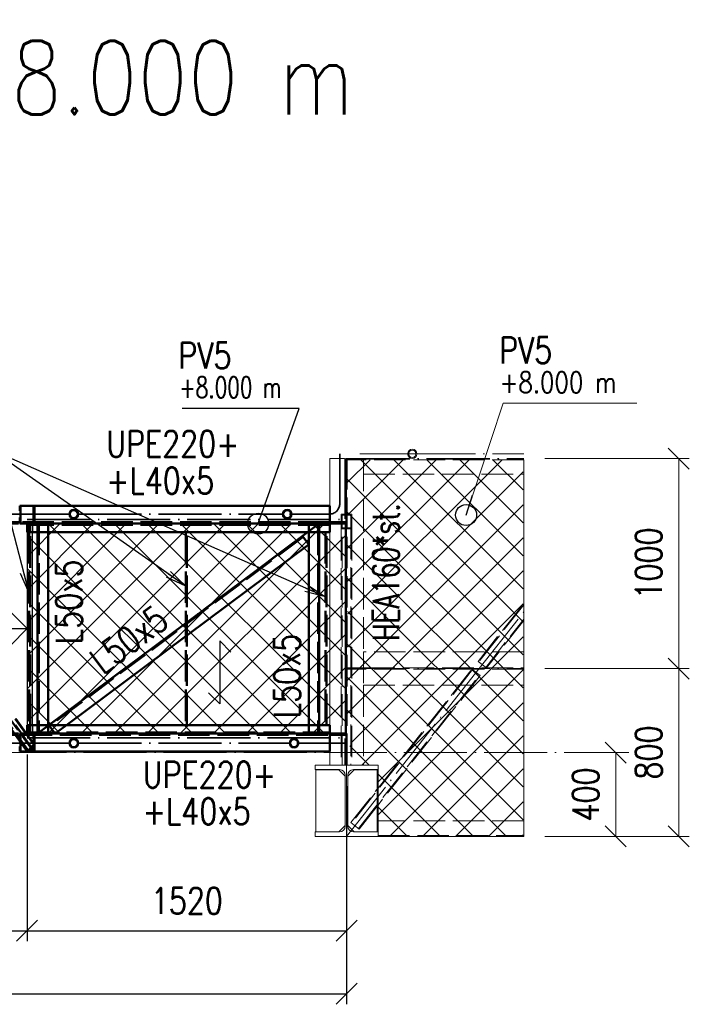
# Paper-space layout 'Layout1' of a CAD drawing. Extents: x -2 to 1033, y -36 to 596.
# Tile 55 of 89: x 421 to 485, y 369 to 463. Entities that reach past the tile are written whole.
import ezdxf

# ---------------------------------------------------------------- set-up
doc = ezdxf.new("R2010")
doc.units = 0
for name, pattern in [('ACAD_ISO02W100', [15, 12, -3]), ('ACAD_ISO04W100', [30.5, 24, -3, 0.5, -3]), ('HP_01_CER_B', [8, 5, -1, 1, -1])]:
    doc.linetypes.add(name, pattern=pattern)
doc.layers.get('0').update_dxf_attribs({"linetype": 'CONTINUOUS'})
doc.layers.get('DEFPOINTS').update_dxf_attribs({"color": 132, "linetype": 'CONTINUOUS'})
for name, color, linetype, lineweight in [('SS_1.ET-HALA_TaO-LAVKA_+8.000m', 9, 'CONTINUOUS', 13), ('SS_1.ET-HALA_TaO-LAVKA_+8.000m-PLECH', 9, 'CONTINUOUS', 13), ('SS_1.ET-HALA_TaO-LAVKA_+8.000m-ZABRADLI', 9, 'CONTINUOUS', 13), ('SS_1.ET-HALA_TaO-RASTR', 7, 'HP_01_CER_B', 13), ('SS_1.ET-HALA_TaO-SLOUP', 9, 'CONTINUOUS', 13), ('SS_2.ET-HALA_TaO-SCHODISTE', 180, 'CONTINUOUS', 50), ('SS_2.ET-HALA_TaO-SCHODISTE-PLECH', 70, 'CONTINUOUS', 25), ('SS_2.ET-HALA_TaO-SCHODISTE-PLECH-VYZTUHA', 120, 'CONTINUOUS', 50), ('SS_2.ET-HALA_TaO-SCHODISTE-ZABRADLI', 31, 'CONTINUOUS', 35), ('SS_2.ET-HALA_TaO-SCHODISTE-ZTUZENI', 234, 'CONTINUOUS', 50), ('SS_KOTY', 3, 'CONTINUOUS', 25), ('SS_NADPIS_7', 6, 'CONTINUOUS', 70), ('SS_POPIS_PROFILU', 13, 'CONTINUOUS', 25), ('SS_SRAFY', 8, 'CONTINUOUS', 18), ('SS_STANDARDNI', 7, 'CONTINUOUS', 25), ('SS_STAV.OK-KOTY', 251, 'CONTINUOUS', 13), ('SS_STAV.OK-POPIS_PROFILU', 9, 'CONTINUOUS', 13)]:
    doc.layers.add(name, color=color, linetype=linetype, lineweight=lineweight)
doc.styles.add('ROMANS', font='romans.shx', dxfattribs={"width": 0.8})
doc.styles.add('romans.shx', font='romans.shx', dxfattribs={"height": 5})
doc.linetypes.add('ZIGZAG', pattern='A,0.00254,-5.08,[131,ltypeshp.shx,S=5.08,R=0,X=-5.08,Y=0],-10.16,[131,ltypeshp.shx,S=5.08,R=180,X=5.08,Y=0],-5.08', length=20.32254)
doc.dimstyles.new('A-1_(2.5)_50AS', dxfattribs={"dimtxt": 2.5, "dimasz": 2, "dimexe": 1, "dimexo": 2, "dimgap": 0, "dimtad": 0, "dimdec": 1, "dimlfac": 50, "dimrnd": 1, "dimtxsty": 'ROMANS', "dimblk1": 'OBLIQUE', "dimblk2": 'OBLIQUE', "dimsah": 1, "dimcen": 2, "dimclrd": 256, "dimclre": 256, "dimclrt": 256, "dimadec": 1, "dimazin": 2, "dimtfac": 0.714286, "dimtdec": 1, "dimtmove": 0, "dimatfit": 3, "dimldrblk": 'OPEN', "dimfxl": 1, "dimtvp": 1.142857, "dimtfill": 1, "dimtolj": 1, "dimlwd": -1, "dimlwe": -1, "dimarcsym": 0})
pattern_1 = [(45, (452.28677, 384.79326), (-0.04490128, 0.04490128), [])]

# ---------------------------------------------------------------- blocks, each defined once
blk = doc.blocks.new('*U63')
at = {"color": 0, "linetype": 'ByBlock', "ltscale": 0.2}
blk.add_lwpolyline([(0, 0), (0, 31.2), (-2.121, 29.079), (0, 31.2), (2.121, 29.079)], dxfattribs=at)
blk.add_circle((0, 0), 1, dxfattribs=at)
blk = doc.blocks.new('_Oblique')
at = {"color": 0, "linetype": 'ByBlock', "lineweight": -2}
blk.add_line((-0.5, -0.5), (0.5, 0.5), dxfattribs=at)
blk = doc.blocks.new('*D64')
at = {"layer": 'DEFPOINTS', "color": 0, "transparency": 16777216}
for p in [(369.887, 394.593, -7871.8), (421.887, 394.593, -7835), (421.887, 375.809)]:
    blk.add_point(p, dxfattribs=at)
at = {"layer": 'SS_KOTY', "transparency": 16777216}
for p, q in [((369.887, 392.593), (369.887, 374.809)), ((421.887, 392.593), (421.887, 374.809)), ((369.887, 375.809), (421.887, 375.809))]:
    blk.add_line(p, q, dxfattribs=at)
at = {"layer": 'SS_KOTY', "transparency": 16777216, "xscale": 2, "yscale": 2, "zscale": 2, "rotation": 180}
blk.add_blockref('_Oblique', (369.887, 375.809), dxfattribs=at)
at = {"layer": 'SS_KOTY', "transparency": 16777216, "xscale": 2, "yscale": 2, "zscale": 2}
blk.add_blockref('_Oblique', (421.887, 375.809), dxfattribs=at)
at = {"layer": 'SS_KOTY', "transparency": 16777216, "insert": (395.887, 378.666), "char_height": 2.5, "attachment_point": 5, "style": 'ROMANS', "bg_fill": 3, "box_fill_scale": 1.1, "bg_fill_color": 256, "bg_fill_true_color": 13158600, "bg_fill_transparency": 0}
blk.add_mtext('\\A1;2600', dxfattribs=at)
blk = doc.blocks.new('_OPEN')
at = {"color": 0, "linetype": 'ByBlock'}
for p, q in [((-1, 0.167), (0, 0)), ((0, 0), (-1, -0.167)), ((0, 0), (-1, 0))]:
    blk.add_line(p, q, dxfattribs=at)
blk = doc.blocks.new('*D65')
at = {"layer": 'DEFPOINTS', "color": 0, "transparency": 16777216}
for p in [(421.887, 394.593, -7835), (452.287, 384.793, -7836.62), (452.287, 375.809)]:
    blk.add_point(p, dxfattribs=at)
at = {"layer": 'SS_KOTY', "transparency": 16777216}
for p, q in [((421.887, 392.593), (421.887, 374.809)), ((452.287, 382.793), (452.287, 374.809)), ((421.887, 375.809), (452.287, 375.809))]:
    blk.add_line(p, q, dxfattribs=at)
at = {"layer": 'SS_KOTY', "transparency": 16777216, "xscale": 2, "yscale": 2, "zscale": 2, "rotation": 180}
blk.add_blockref('_Oblique', (421.887, 375.809), dxfattribs=at)
at = {"layer": 'SS_KOTY', "transparency": 16777216, "xscale": 2, "yscale": 2, "zscale": 2}
blk.add_blockref('_Oblique', (452.287, 375.809), dxfattribs=at)
at = {"layer": 'SS_KOTY', "transparency": 16777216, "insert": (437.087, 378.666), "char_height": 2.5, "attachment_point": 5, "style": 'ROMANS', "bg_fill": 3, "box_fill_scale": 1.1, "bg_fill_color": 256, "bg_fill_true_color": 13158600, "bg_fill_transparency": 0}
blk.add_mtext('\\A1;1520', dxfattribs=at)
blk = doc.blocks.new('*D67')
at = {"layer": 'DEFPOINTS', "color": 0, "transparency": 16777216}
for p in [(338.587, 394.393, -7874.2), (452.287, 391.593, -7835), (452.287, 369.809)]:
    blk.add_point(p, dxfattribs=at)
at = {"layer": 'SS_KOTY', "transparency": 16777216}
for p, q in [((338.587, 392.393), (338.587, 368.809)), ((452.287, 389.593), (452.287, 368.809)), ((338.587, 369.809), (452.287, 369.809))]:
    blk.add_line(p, q, dxfattribs=at)
at = {"layer": 'SS_KOTY', "transparency": 16777216, "xscale": 2, "yscale": 2, "zscale": 2, "rotation": 180}
blk.add_blockref('_Oblique', (338.587, 369.809), dxfattribs=at)
at = {"layer": 'SS_KOTY', "transparency": 16777216, "xscale": 2, "yscale": 2, "zscale": 2}
blk.add_blockref('_Oblique', (452.287, 369.809), dxfattribs=at)
at = {"layer": 'SS_KOTY', "transparency": 16777216, "insert": (395.437, 372.666), "char_height": 2.5, "attachment_point": 5, "style": 'ROMANS', "bg_fill": 3, "box_fill_scale": 1.1, "bg_fill_color": 256, "bg_fill_true_color": 13158600, "bg_fill_transparency": 0}
blk.add_mtext('\\A1;5685', dxfattribs=at)
blk = doc.blocks.new('*D70')
at = {"layer": 'DEFPOINTS', "color": 0, "transparency": 16777216}
for p in [(469.16, 400.793, -7835.1), (469.16, 384.793, -7835), (483.907, 384.793)]:
    blk.add_point(p, dxfattribs=at)
at = {"layer": 'SS_STAV.OK-KOTY', "transparency": 16777216}
for p, q in [((471.16, 400.793), (484.907, 400.793)), ((483.907, 400.793), (483.907, 384.793)), ((471.16, 384.793), (484.907, 384.793))]:
    blk.add_line(p, q, dxfattribs=at)
at = {"layer": 'SS_STAV.OK-KOTY', "transparency": 16777216, "xscale": 2, "yscale": 2, "zscale": 2}
for p, rotation in [((483.907, 400.793), 90), ((483.907, 384.793), 270)]:
    blk.add_blockref('_Oblique', p, dxfattribs=dict(at, rotation=rotation))
at = {"layer": 'SS_STAV.OK-KOTY', "transparency": 16777216, "insert": (481.05, 392.793), "char_height": 2.5, "attachment_point": 5, "rotation": 90, "style": 'ROMANS', "bg_fill": 3, "box_fill_scale": 1.1, "bg_fill_color": 256, "bg_fill_true_color": 13158600, "bg_fill_transparency": 0}
blk.add_mtext('\\A1;800', dxfattribs=at)
blk = doc.blocks.new('*D71')
at = {"layer": 'DEFPOINTS', "color": 0, "transparency": 16777216}
for p in [(469.16, 420.793, -7835.1), (483.907, 420.793), (469.16, 400.793, -7835.1)]:
    blk.add_point(p, dxfattribs=at)
at = {"layer": 'SS_STAV.OK-KOTY', "transparency": 16777216}
for p, q in [((471.16, 420.793), (484.907, 420.793)), ((483.907, 400.793), (483.907, 420.793)), ((471.16, 400.793), (484.907, 400.793))]:
    blk.add_line(p, q, dxfattribs=at)
at = {"layer": 'SS_STAV.OK-KOTY', "transparency": 16777216, "xscale": 2, "yscale": 2, "zscale": 2}
for p, rotation in [((483.907, 420.793), 90), ((483.907, 400.793), 270)]:
    blk.add_blockref('_Oblique', p, dxfattribs=dict(at, rotation=rotation))
at = {"layer": 'SS_STAV.OK-KOTY', "transparency": 16777216, "insert": (481.05, 410.793), "char_height": 2.5, "attachment_point": 5, "rotation": 90, "style": 'ROMANS', "bg_fill": 3, "box_fill_scale": 1.1, "bg_fill_color": 256, "bg_fill_true_color": 13158600, "bg_fill_transparency": 0}
blk.add_mtext('\\A1;1000', dxfattribs=at)
blk = doc.blocks.new('*D72')
at = {"layer": 'DEFPOINTS', "color": 0, "transparency": 16777216}
for p in [(479.159, 392.793), (469.16, 384.793, -7835), (477.907, 384.793)]:
    blk.add_point(p, dxfattribs=at)
at = {"layer": 'SS_STAV.OK-KOTY', "transparency": 16777216}
for p, q in [((477.159, 392.793), (476.907, 392.793)), ((477.907, 392.793), (477.907, 384.793)), ((471.16, 384.793), (478.907, 384.793))]:
    blk.add_line(p, q, dxfattribs=at)
at = {"layer": 'SS_STAV.OK-KOTY', "transparency": 16777216, "xscale": 2, "yscale": 2, "zscale": 2}
for p, rotation in [((477.907, 392.793), 90), ((477.907, 384.793), 270)]:
    blk.add_blockref('_Oblique', p, dxfattribs=dict(at, rotation=rotation))
at = {"layer": 'SS_STAV.OK-KOTY', "transparency": 16777216, "insert": (475.05, 388.793), "char_height": 2.5, "attachment_point": 5, "rotation": 90, "style": 'ROMANS', "bg_fill": 3, "box_fill_scale": 1.1, "bg_fill_color": 256, "bg_fill_true_color": 13158600, "bg_fill_transparency": 0}
blk.add_mtext('\\A1;400', dxfattribs=at)

psp = doc.layouts.get("Layout1")

# ---------------------------------------------------------------- hatches: boundary and pattern name
at = {"layer": 'SS_SRAFY'}
h = psp.add_hatch(dxfattribs=at)
h.set_pattern_fill('ANSI31', color=5, scale=0.02, style=0)
h.set_pattern_definition(pattern_1)
h.paths.add_polyline_path([(426.3216, 415.9383, 1), (426.3216, 415.0483, 1)], flags=0)
h.paths.add_polyline_path([(426.3216, 415.8383, 1), (426.3216, 415.1483, 1)], flags=0)
h = psp.add_hatch(dxfattribs=at)
h.set_pattern_fill('ANSI31', color=5, scale=0.02, style=0)
h.set_pattern_definition(pattern_1)
h.paths.add_polyline_path([(446.6468, 415.9383, 1), (446.6468, 415.0483, 1)], flags=0)
h.paths.add_polyline_path([(446.6468, 415.8383, 1), (446.6468, 415.1483, 1)], flags=0)

# ---------------------------------------------------------------- linework, layer by layer
at = {"layer": 'SS_1.ET-HALA_TaO-LAVKA_+8.000m', "color": 5, "linetype": 'Continuous', "ltscale": 0.25}
for p, q in [((450.6868, 420.7933), (451.2018, 420.7933)), ((450.6868, 416.2933), (450.6868, 420.7933)), ((452.2118, 420.7933), (452.2868, 420.7933)), ((450.6868, 395.3933), (450.6868, 413.7933)), ((455.2868, 389.4034), (455.2068, 389.302)), ((455.2068, 387.6874), (455.2868, 387.7888))]:
    psp.add_line(p, q, dxfattribs=at)
at = {"layer": 'SS_1.ET-HALA_TaO-LAVKA_+8.000m', "color": 9, "linetype": 'ACAD_ISO02W100', "ltscale": 0.25}
for p, q in [((451.2018, 420.7933), (452.0918, 420.7933)), ((453.7868, 420.6833), (452.3468, 420.6833)), ((453.7868, 420.7933), (453.7868, 420.6833)), ((453.8575, 420.6833), (453.7868, 420.6833)), ((453.8868, 420.6833), (453.8575, 420.6833)), ((453.8868, 420.7933), (453.8868, 420.6733)), ((453.8868, 420.6733), (453.8868, 402.3933)), ((452.7868, 415.5003), (451.7868, 415.5003)), ((451.7868, 415.5003), (451.7868, 414.0861)), ((452.7868, 415.5003), (452.7868, 414.0861)), ((452.7068, 415.3872), (451.8668, 415.3872)), ((451.8668, 415.0483), (451.8668, 415.3872)), ((451.8668, 414.9283), (451.8668, 415.0483)), ((451.8668, 414.1993), (451.8668, 414.9283)), ((452.7068, 415.3872), (452.7068, 414.1993)), ((452.7868, 414.0861), (451.7868, 414.0861)), ((452.7068, 414.1993), (451.8668, 414.1993)), ((453.8868, 402.3933), (453.8868, 399.1933)), ((464.8081, 401.4726), (465.5932, 400.8533)), ((452.3468, 400.8533), (453.7868, 400.8533)), ((453.7868, 400.7333), (452.3468, 400.7333)), ((453.7868, 400.8533), (453.8575, 400.8533)), ((453.7868, 400.8533), (453.7868, 400.7333)), ((453.8575, 400.7333), (453.7868, 400.7333)), ((453.8575, 400.8533), (453.8868, 400.8533)), ((453.8868, 400.7333), (453.8575, 400.7333)), ((455.2868, 389.4034), (464.2248, 400.7332)), ((465.0099, 400.1139), (464.2248, 400.7332)), ((465.0099, 400.1139), (455.2868, 387.7888)), ((453.8868, 399.1933), (453.8868, 391.5933))]:
    psp.add_line(p, q, dxfattribs=at)
at = {"layer": 'SS_1.ET-HALA_TaO-LAVKA_+8.000m-PLECH', "color": 5, "linetype": 'Continuous', "ltscale": 0.25}
for p, q in [((452.2868, 420.7933), (452.3068, 420.7933)), ((455.2868, 391.1633), (455.2868, 385.2233))]:
    psp.add_line(p, q, dxfattribs=at)
at = {"layer": 'SS_1.ET-HALA_TaO-LAVKA_+8.000m-ZABRADLI', "color": 9, "linetype": 'ACAD_ISO04W100', "ltscale": 0.25}
psp.add_line((458.5468, 421.2383), (454.5668, 421.2383), dxfattribs=at)
at = {"layer": 'SS_1.ET-HALA_TaO-LAVKA_+8.000m-ZABRADLI', "color": 9, "linetype": 'Continuous', "ltscale": 0.25}
for radius in [0.445, 0.345]:
    psp.add_circle((458.5468, 421.2383), radius, dxfattribs=at)
at = {"layer": 'SS_1.ET-HALA_TaO-LAVKA_+8.000m-ZABRADLI', "color": 9, "linetype": 'ACAD_ISO04W100', "ltscale": 0.25, "extrusion": (-2.44929e-16, 1, 2.44929e-16)}
psp.add_arc((-454.5668, 0, 421.2383), 1.02, 270, 353.243673, dxfattribs=at)
at = {"layer": 'SS_1.ET-HALA_TaO-SLOUP', "color": 5, "linetype": 'Continuous', "ltscale": 0.25}
for p, q in [((455.2068, 385.2433), (455.2068, 391.1433)), ((455.2868, 391.5933), (455.2868, 391.1633)), ((455.2868, 385.2233), (455.2868, 384.7933))]:
    psp.add_line(p, q, dxfattribs=at)
at = {"layer": 'SS_2.ET-HALA_TaO-SCHODISTE', "color": 1, "linetype": 'Continuous', "ltscale": 0.25}
for p, q in [((450.6868, 416.2933), (421.1803, 416.2933)), ((421.1803, 415.8133), (421.1803, 416.2933)), ((450.6868, 415.9502), (450.6868, 416.2933)), ((421.1803, 414.5933), (421.1803, 415.1733)), ((421.1803, 414.5933), (450.6867, 414.5933)), ((421.8868, 414.5933), (421.8868, 413.7933)), ((450.6867, 413.7933), (450.6867, 414.5933)), ((450.6868, 415.0483), (450.6868, 415.0602)), ((450.6868, 414.5933), (450.6868, 414.9283)), ((450.6867, 413.7933), (421.8868, 413.7933)), ((421.8868, 395.3933), (450.6867, 395.3933))]:
    psp.add_line(p, q, dxfattribs=at)
at = {"layer": 'SS_2.ET-HALA_TaO-SCHODISTE', "color": 3, "linetype": 'ACAD_ISO02W100', "ltscale": 0.25}
for p, q in [((421.2566, 416.2933), (421.2566, 414.7233)), ((422.5033, 414.7233), (422.5033, 416.2933)), ((422.5797, 416.2933), (422.5797, 414.5933)), ((450.6868, 415.0602), (450.6868, 415.9502)), ((421.2566, 414.7233), (369.2566, 414.7233)), ((450.6868, 414.7233), (421.2566, 414.7233)), ((450.6868, 414.9283), (450.6868, 415.0483)), ((450.7161, 414.7233), (450.6868, 414.7233)), ((450.6868, 414.5933), (450.7161, 414.5933)), ((450.7868, 414.7233), (450.7161, 414.7233)), ((450.7161, 414.5933), (450.7868, 414.5933)), ((452.2267, 414.7233), (450.7868, 414.7233)), ((450.7868, 414.5933), (450.7868, 414.7233)), ((450.7868, 414.5933), (452.2267, 414.5933)), ((450.6867, 414.4933), (421.8868, 414.4933))]:
    psp.add_line(p, q, dxfattribs=at)
at = {"layer": 'SS_2.ET-HALA_TaO-SCHODISTE', "color": 7, "linetype": 'ACAD_ISO04W100', "ltscale": 0.25}
for p, q in [((369.3216, 414.5933), (421.3216, 414.5933)), ((421.8868, 414.5933), (452.1868, 414.5933)), ((421.8868, 414.5933), (452.2868, 414.5933))]:
    psp.add_line(p, q, dxfattribs=at)
at = {"layer": 'SS_2.ET-HALA_TaO-SCHODISTE-PLECH', "color": 7, "linetype": 'Continuous', "ltscale": 0.25}
psp.add_line((421.8868, 414.5933), (452.1868, 414.5933), dxfattribs=at)
at = {"layer": 'SS_2.ET-HALA_TaO-SCHODISTE-PLECH', "color": 3, "linetype": 'ACAD_ISO02W100', "ltscale": 0.25}
psp.add_line((422.3868, 414.5933), (422.3868, 413.7933), dxfattribs=at)
at = {"layer": 'SS_2.ET-HALA_TaO-SCHODISTE-PLECH', "color": 1, "linetype": 'Continuous', "ltscale": 0.25}
psp.add_line((422.3868, 395.3933), (422.3868, 413.7933), dxfattribs=at)
at = {"layer": 'SS_2.ET-HALA_TaO-SCHODISTE-PLECH', "color": 7}
for p, q in [((440.2125, 403.4226, 36.7), (440.2125, 397.4226, 36.7)), ((441.2732, 402.362, 36.7), (440.2125, 403.4226, 36.7)), ((440.2125, 397.4226, 36.7), (439.1519, 398.4833, 36.7))]:
    psp.add_line(p, q, dxfattribs=at)
at = {"layer": 'SS_2.ET-HALA_TaO-SCHODISTE-PLECH-VYZTUHA', "color": 3, "linetype": 'ACAD_ISO02W100', "ltscale": 0.25}
for p, q in [((422.0868, 414.5933), (422.0868, 413.7933)), ((422.1868, 413.7933), (422.1868, 414.5933)), ((422.0868, 413.7933), (422.0868, 395.3933)), ((422.1868, 395.3933), (422.1868, 413.7933)), ((436.9868, 413.7933), (436.9868, 395.3933)), ((437.0868, 395.3933), (437.0868, 413.7933)), ((450.2868, 413.7933), (450.2868, 395.3933)), ((450.3868, 395.3933), (450.3868, 413.7933))]:
    psp.add_line(p, q, dxfattribs=at)
at = {"layer": 'SS_2.ET-HALA_TaO-SCHODISTE-ZABRADLI', "color": 7, "linetype": 'ACAD_ISO04W100', "ltscale": 0.25}
for p, q in [((451.6468, 420.2182), (451.6468, 416.5133)), ((452.1518, 420.7933), (452.1518, 415.0483)), ((417.5004, 415.4933), (421.4046, 415.4933)), ((421.2198, 415.4933), (425.8765, 415.4933)), ((426.7666, 415.4933), (446.2017, 415.4933)), ((446.8668, 415.4933), (450.6267, 415.4933)), ((421.8816, 414.9883), (452.2118, 414.9883))]:
    psp.add_line(p, q, dxfattribs=at)
at = {"layer": 'SS_2.ET-HALA_TaO-SCHODISTE-ZABRADLI', "color": 1, "linetype": 'Continuous', "ltscale": 0.25}
for centre, radius in [((426.3216, 415.4933), 0.445), ((426.3216, 415.4933), 0.345), ((446.6468, 415.4933), 0.445), ((446.6468, 415.4933), 0.345)]:
    psp.add_circle(centre, radius, dxfattribs=at)
at = {"layer": 'SS_2.ET-HALA_TaO-SCHODISTE-ZABRADLI', "color": 7, "linetype": 'ACAD_ISO04W100', "ltscale": 0.25, "extrusion": (-1, -2.44929e-16, -2.99952e-32)}
psp.add_arc((-420.2183, 0, -451.6468), 1.02, 186.756327, 270, dxfattribs=at)
at = {"layer": 'SS_2.ET-HALA_TaO-SCHODISTE-ZABRADLI', "color": 7, "linetype": 'ACAD_ISO04W100', "ltscale": 0.25}
psp.add_arc((450.6268, 416.5133), 1.02, 270, 0, dxfattribs=at)
at = {"layer": 'SS_2.ET-HALA_TaO-SCHODISTE-ZTUZENI', "color": 3, "linetype": 'ACAD_ISO02W100', "ltscale": 0.25}
for p, q in [((422.8868, 414.5933), (422.8868, 413.7933)), ((423.8868, 414.5933), (423.8868, 413.7933)), ((448.6868, 414.5933), (448.6868, 413.7933)), ((449.6868, 413.7933), (449.6868, 414.5933)), ((448.1485, 413.3205), (424.0205, 395.3146)), ((436.9868, 405.1157), (437.0868, 405.1903)), ((436.9868, 403.8679), (437.0868, 403.9425))]:
    psp.add_line(p, q, dxfattribs=at)
at = {"layer": 'SS_2.ET-HALA_TaO-SCHODISTE-ZTUZENI', "color": 1, "linetype": 'Continuous', "ltscale": 0.25}
for p, q in [((422.8868, 413.7933), (422.8868, 395.3933)), ((423.8868, 395.3933), (423.8868, 413.7933)), ((448.6868, 413.7933), (448.6868, 395.3933)), ((449.6868, 395.3933), (449.6868, 413.7933)), ((437.0868, 405.1903), (448.0887, 413.4007)), ((448.6868, 412.5992), (448.0887, 413.4007)), ((437.0868, 403.9425), (448.6868, 412.5992)), ((423.9607, 395.3947), (436.9868, 405.1157)), ((425.6308, 395.3933), (436.9868, 403.8679)), ((423.9607, 395.3947), (423.9618, 395.3933))]:
    psp.add_line(p, q, dxfattribs=at)
at = {"layer": 'SS_POPIS_PROFILU', "color": 0, "linetype": 'ByBlock', "lineweight": -2}
psp.add_line((443.884, 414.5933), (444.5544, 416.4775), dxfattribs=at)
at = {"layer": 'SS_POPIS_PROFILU', "color": 0, "linetype": 'ByBlock'}
for p, q in [((422.0868, 407.9852, -7835.1), (421.5813, 409.9203, -7835.1)), ((421.9038, 410.0045, -7835.1), (422.0868, 407.9852, -7835.1)), ((435.5425, 410.0458, -7835.1), (436.9868, 408.6227, -7835.1)), ((422.0868, 407.9852, -7835.1), (421.2588, 409.836, -7835.1)), ((436.9868, 408.6227, -7835.1), (435.159, 409.5005, -7835.1)), ((436.9868, 408.6227, -7835.1), (435.3508, 409.7731, -7835.1)), ((450.2868, 407.6155, -7835.1), (448.3221, 408.1166, -7835.1)), ((450.2868, 407.6155, -7835.1), (448.4564, 408.4216, -7835.1)), ((448.5908, 408.7267, -7835.1), (450.2868, 407.6155, -7835.1))]:
    psp.add_line(p, q, dxfattribs=at)
at = {"layer": 'SS_POPIS_PROFILU', "color": 13}
for points in [[(443.884, 414.5933), (447.7863, 425.561), (436.653, 425.561)], [(450.2868, 407.6155), (418.5297, 421.6021), (404.7297, 421.6021)], [(422.0868, 407.9852), (418.5297, 421.6021), (404.7297, 421.6021)], [(436.9868, 408.6227), (418.5297, 421.6021), (404.7297, 421.6021)]]:
    psp.add_lwpolyline(points, dxfattribs=at)
at = {"layer": 'SS_POPIS_PROFILU', "color": 0, "linetype": 'ByBlock', "lineweight": -2}
psp.add_circle((443.884, 414.5933), 1, dxfattribs=at)
at = {"layer": 'SS_STAV.OK-POPIS_PROFILU', "color": 0, "linetype": 'ByBlock', "lineweight": -2}
psp.add_line((463.6606, 415.4116), (464.2887, 417.3104), dxfattribs=at)
psp.add_circle((463.6606, 415.4116), 1, dxfattribs=at)

# ---------------------------------------------------------------- block references
at = {"layer": 'SS_2.ET-HALA_TaO-SCHODISTE-PLECH', "color": 7, "ltscale": 0.25, "xscale": 1.5, "yscale": 1.5, "zscale": 1.5, "rotation": 270}
psp.add_blockref('*U63', (375.0868, 404.5933, -7868.12), dxfattribs=at)

# ---------------------------------------------------------------- texts
at = {"layer": 'SS_NADPIS_7', "color": 6, "style": 'romans.shx', "width": 0.8}
psp.add_text('SCHODIŠTĚ +6.160 ÷ +8.000 m', height=7, dxfattribs=at).set_placement((331.0376, 453.5795))
at = {"layer": 'SS_POPIS_PROFILU', "color": 13, "style": 'romans.shx'}
for s, height, width, p in [('PV5', 2.5, 0.8, (436.2758, 429.361)), ('+8.000 m', 2, 0.7, (436.3743, 426.561)), ('UPE220+', 2.5, 0.8, (429.4219, 420.9438)), ('+L40x5', 2.5, 0.8, (429.4009, 417.4438))]:
    psp.add_text(s, height=height, dxfattribs=dict(at, width=width)).set_placement(p)
at = {"layer": 'SS_POPIS_PROFILU', "color": 13, "style": 'romans.shx', "width": 0.8}
for rotation, p in [(90, (427.118, 403.119)), (36.732827, (429.0748, 400.1312)), (90, (447.8815, 396.0552))]:
    psp.add_text('L50x5', height=2.5, rotation=rotation, dxfattribs=at).set_placement(p)
at = {"layer": 'SS_STANDARDNI', "color": 9, "style": 'romans.shx', "width": 0.7}
psp.add_text('HEA160*st.', height=2.5, rotation=90, dxfattribs=at).set_placement((457.2793, 403.4513))
at = {"layer": 'SS_STAV.OK-POPIS_PROFILU', "color": 9, "style": 'romans.shx', "width": 0.8}
for s, height, p in [('PV5', 2.5, (466.8059, 429.8594)), ('+8.000 m', 2, (466.8645, 427.0594))]:
    psp.add_text(s, height=height, dxfattribs=at).set_placement(p)

# ---------------------------------------------------------------- dimensions: what is measured, and where the dimension line sits
at = {"layer": 'SS_KOTY'}
dim = psp.add_linear_dim(base=(421.8868, 375.8087), p1=(369.8868, 394.5933, -7871.8), p2=(421.8868, 394.5933, -7835), dimstyle='A-1_(2.5)_50AS', dxfattribs=at)
dim.commit()
dim.dimension.update_dxf_attribs({"geometry": '*D64', "text_midpoint": (395.8868, 378.6658)})
at = {"layer": 'SS_STAV.OK-KOTY'}
dim = psp.add_linear_dim(base=(483.9073, 384.7933), p1=(469.1595, 400.7933, -7835.1), p2=(469.1595, 384.7933, -7835), angle=90, dimstyle='A-1_(2.5)_50AS', dxfattribs=at)
dim.commit()
dim.dimension.update_dxf_attribs({"geometry": '*D70', "text_midpoint": (481.0501, 392.7933)})

# ---------------------------------------------------------------- next in the draw order: linework, layer by layer
at = {"layer": 'SS_1.ET-HALA_TaO-LAVKA_+8.000m', "color": 9, "linetype": 'ACAD_ISO02W100', "ltscale": 0.25}
psp.add_line((453.8868, 399.1933), (469.1595, 399.1933), dxfattribs=at)

# ---------------------------------------------------------------- next in the draw order: dimensions: what is measured, and where the dimension line sits
at = {"layer": 'SS_KOTY'}
dim = psp.add_linear_dim(base=(452.2868, 375.8087), p1=(421.8868, 394.5933, -7835), p2=(452.2868, 384.7933, -7836.62), dimstyle='A-1_(2.5)_50AS', override={"dimtmove": 1}, dxfattribs=at)
dim.commit()
dim.dimension.update_dxf_attribs({"geometry": '*D65', "text_midpoint": (437.0868, 378.6658)})
at = {"layer": 'SS_STAV.OK-KOTY'}
dim = psp.add_linear_dim(base=(483.9073, 420.7933), p1=(469.1595, 400.7933, -7835.1), p2=(469.1595, 420.7933, -7835.1), angle=90, dimstyle='A-1_(2.5)_50AS', override={"dimtmove": 1}, dxfattribs=at)
dim.commit()
dim.dimension.update_dxf_attribs({"geometry": '*D71', "text_midpoint": (481.0501, 410.7933)})
dim = psp.add_linear_dim(base=(477.9073, 384.7933), p1=(479.1585, 392.7933), p2=(469.1595, 384.7933, -7835), angle=90, dimstyle='A-1_(2.5)_50AS', dxfattribs=at)
dim.commit()
dim.dimension.update_dxf_attribs({"geometry": '*D72', "text_midpoint": (475.0501, 388.7933)})

# ---------------------------------------------------------------- next in the draw order: linework, layer by layer
at = {"layer": 'SS_1.ET-HALA_TaO-LAVKA_+8.000m', "color": 9, "linetype": 'ACAD_ISO04W100', "ltscale": 0.25}
for p, q in [((452.2868, 420.7933), (469.1595, 420.7933)), ((464.909, 400.7933), (469.1595, 406.1812)), ((452.2868, 400.7933), (469.1595, 400.7933))]:
    psp.add_line(p, q, dxfattribs=at)
at = {"layer": 'SS_1.ET-HALA_TaO-LAVKA_+8.000m', "color": 9, "linetype": 'ACAD_ISO02W100', "ltscale": 0.25}
for p, q in [((469.1595, 420.6833), (453.8868, 420.6833)), ((453.8868, 419.2933), (469.1595, 419.2933)), ((464.8081, 401.4726), (469.1595, 406.9885)), ((469.1595, 406.8594), (464.8709, 401.4231)), ((465.5304, 400.9028), (469.1595, 405.5031)), ((469.1595, 405.374), (465.5932, 400.8533)), ((469.1595, 402.3933), (453.8868, 402.3933)), ((453.8868, 400.8533), (469.1595, 400.8533)), ((469.1595, 400.7333), (453.8868, 400.7333)), ((469.1595, 386.2933), (455.2868, 386.2933)), ((455.2868, 384.9033), (469.1595, 384.9033))]:
    psp.add_line(p, q, dxfattribs=at)
at = {"layer": 'SS_1.ET-HALA_TaO-LAVKA_+8.000m-PLECH', "color": 9, "linetype": 'ZIGZAG', "ltscale": 0.25}
psp.add_line((469.1595, 384.7933), (469.1595, 420.6733), dxfattribs=at)
at = {"layer": 'SS_1.ET-HALA_TaO-LAVKA_+8.000m-PLECH', "color": 5, "linetype": 'Continuous', "ltscale": 0.25}
psp.add_line((455.2868, 384.7933), (469.1595, 384.7933), dxfattribs=at)
at = {"layer": 'SS_1.ET-HALA_TaO-LAVKA_+8.000m-ZABRADLI', "color": 9, "linetype": 'ACAD_ISO04W100', "ltscale": 0.25}
for p, q in [((458.5468, 421.2383), (469.1595, 421.2383)), ((452.3068, 420.7333), (469.1595, 420.7333))]:
    psp.add_line(p, q, dxfattribs=at)
at = {"layer": 'SS_1.ET-HALA_TaO-RASTR', "linetype": 'ACAD_ISO04W100', "ltscale": 0.25}
for p, q in [((474.1595, 392.7933), (474.1585, 392.7933)), ((474.1585, 392.7933), (479.1585, 392.7933))]:
    psp.add_line(p, q, dxfattribs=at)
at = {"layer": 'SS_STAV.OK-POPIS_PROFILU', "color": 9}
psp.add_lwpolyline([(463.6606, 415.4116), (467.1831, 426.0594), (479.9069, 426.0594)], dxfattribs=at)

# ---------------------------------------------------------------- next in the draw order: dimensions: what is measured, and where the dimension line sits
at = {"layer": 'SS_KOTY'}
dim = psp.add_linear_dim(base=(452.2868, 369.8087), p1=(338.5868, 394.3933, -7874.2), p2=(452.2868, 391.5933, -7835), dimstyle='A-1_(2.5)_50AS', dxfattribs=at)
dim.commit()
dim.dimension.update_dxf_attribs({"geometry": '*D67', "text_midpoint": (395.4368, 372.6658)})

# ---------------------------------------------------------------- next in the draw order: hatches: boundary and pattern name
at = {"layer": 'SS_SRAFY'}
h = psp.add_hatch(dxfattribs=at)
h.set_pattern_fill('ANSI37', color=9, scale=0.7, angle=90, style=0)
h.set_pattern_definition([(135, (509.0868, 402.9404), (-1.571545, -1.571545), []), (225, (509.0868, 402.9404), (1.571545, -1.571545), [])])
h.paths.add_polyline_path([(452.3868, 394.1136), (452.4868, 394.0686), (452.5868, 393.9941), (452.6868, 393.7995), (452.6868, 393.587), (452.5868, 393.3924), (452.4868, 393.3179), (452.3868, 393.2729), (452.3868, 391.5933), (455.2868, 391.5933), (455.2868, 384.7933), (469.0868, 384.7933), (469.0868, 420.6733), (452.3868, 420.6733)], flags=0)
h = psp.add_hatch(dxfattribs=at)
h.set_pattern_fill('ANSI37', color=8, scale=0.7, angle=90, style=0)
h.set_pattern_definition([(135, (437.0368, 404.5933), (-1.57154, -1.57154), []), (225, (437.0368, 404.5933), (1.57154, -1.57154), [])])
h.paths.add_polyline_path([(452.1868, 394.5933), (452.1868, 414.5933), (421.8868, 414.5933), (421.8868, 394.5933)], flags=0)
h = psp.add_hatch(dxfattribs=at)
h.set_pattern_fill('ANSI31', color=5, scale=0.02, style=0)
h.set_pattern_definition(pattern_1)
h.paths.add_polyline_path([(426.3216, 394.1383, 1), (426.3216, 393.2483, 1)], flags=0)
h.paths.add_polyline_path([(426.3216, 394.0383, 1), (426.3216, 393.3483, 1)], flags=0)
h = psp.add_hatch(dxfattribs=at)
h.set_pattern_fill('ANSI31', color=5, scale=0.02, style=0)
h.set_pattern_definition(pattern_1)
h.paths.add_polyline_path([(447.2868, 394.1383, 1), (447.2868, 393.2483, 1)], flags=0)
h.paths.add_polyline_path([(447.2868, 394.0383, 1), (447.2868, 393.3483, 1)], flags=0)

# ---------------------------------------------------------------- next in the draw order: linework, layer by layer
at = {"layer": 'SS_1.ET-HALA_TaO-LAVKA_+8.000m', "color": 9, "linetype": 'ACAD_ISO02W100', "ltscale": 0.25}
for p, q in [((452.2268, 391.5933), (452.2268, 420.7933)), ((452.3468, 391.5933), (452.3468, 420.7933)), ((451.7868, 414.0861), (451.7868, 391.5933)), ((451.8668, 391.5933), (451.8668, 414.1993)), ((452.7068, 414.1993), (452.7068, 391.5933)), ((452.7868, 414.0861), (452.7868, 391.5933)), ((464.2876, 400.6837), (452.7615, 386.0731)), ((453.4209, 385.5528), (464.9471, 400.1634)), ((452.6986, 386.1226), (455.2068, 389.302)), ((455.2068, 387.6874), (453.4837, 385.5033)), ((452.6986, 386.1226), (453.4837, 385.5033))]:
    psp.add_line(p, q, dxfattribs=at)
at = {"layer": 'SS_1.ET-HALA_TaO-LAVKA_+8.000m', "color": 9, "linetype": 'ACAD_ISO04W100', "ltscale": 0.25}
for p, q in [((452.2868, 388.1933), (452.2868, 420.7933)), ((452.2868, 414.7933), (452.2868, 391.5933)), ((452.2868, 384.7933), (464.909, 400.7933)), ((452.2868, 384.7933), (469.1595, 384.7933))]:
    psp.add_line(p, q, dxfattribs=at)
at = {"layer": 'SS_1.ET-HALA_TaO-LAVKA_+8.000m', "color": 5, "linetype": 'Continuous', "ltscale": 0.25}
psp.add_line((450.6868, 391.5933), (450.6868, 392.8933), dxfattribs=at)
at = {"layer": 'SS_1.ET-HALA_TaO-LAVKA_+8.000m-PLECH', "color": 5, "linetype": 'Continuous', "ltscale": 0.25}
for p, q in [((452.2868, 420.7933), (452.2868, 394.1335)), ((452.2868, 393.253), (452.2868, 391.5933))]:
    psp.add_line(p, q, dxfattribs=at)
at = {"layer": 'SS_1.ET-HALA_TaO-LAVKA_+8.000m-PLECH', "color": 9, "linetype": 'ACAD_ISO02W100', "ltscale": 0.25}
psp.add_line((452.2868, 394.1335), (452.2868, 393.253), dxfattribs=at)
at = {"layer": 'SS_1.ET-HALA_TaO-RASTR', "linetype": 'ACAD_ISO04W100', "ltscale": 0.25}
psp.add_line((320.4965, 392.7933), (474.1595, 392.7933), dxfattribs=at)
at = {"layer": 'SS_1.ET-HALA_TaO-SLOUP', "color": 5, "linetype": 'Continuous', "ltscale": 0.25}
for p, q in [((455.2868, 391.5933), (449.2868, 391.5933)), ((449.2868, 391.5933), (449.2868, 391.1633)), ((449.2868, 391.1633), (451.6268, 391.1633)), ((451.5668, 391.1433), (449.3668, 391.1433)), ((449.3668, 391.1433), (449.3668, 385.2433)), ((452.1668, 390.5433), (451.5668, 391.1433)), ((453.0068, 391.1433), (452.4068, 390.5433)), ((452.9468, 391.1633), (455.2868, 391.1633)), ((455.2068, 391.1433), (453.0068, 391.1433)), ((452.1668, 390.6233), (452.1668, 385.7633)), ((452.4068, 385.7633), (452.4068, 390.6233)), ((451.5668, 385.2433), (452.1668, 385.8433)), ((452.4068, 385.8433), (453.0068, 385.2433)), ((451.6268, 385.2233), (449.2868, 385.2233)), ((449.2868, 385.2233), (449.2868, 384.7933)), ((449.2868, 384.7933), (455.2868, 384.7933)), ((449.3668, 385.2433), (451.5668, 385.2433)), ((455.2868, 385.2233), (452.9468, 385.2233)), ((453.0068, 385.2433), (455.2068, 385.2433))]:
    psp.add_line(p, q, dxfattribs=at)
at = {"layer": 'SS_1.ET-HALA_TaO-SLOUP', "color": 5, "linetype": 'Continuous', "ltscale": 0.25, "extrusion": (-2.99952e-32, 2.44929e-16, -1)}
for centre, start, end in [((-451.6268, 390.6233), 90, 180), ((-452.9468, 390.6233), 0, 90), ((-451.6268, 385.7633), 180, 270), ((-452.9468, 385.7633), 270, 0)]:
    psp.add_arc(centre, 0.54, start, end, dxfattribs=at)
at = {"layer": 'SS_2.ET-HALA_TaO-SCHODISTE', "color": 1, "linetype": 'Continuous', "ltscale": 0.25}
for p, q in [((421.8868, 395.3933), (421.8868, 394.5933)), ((450.6867, 394.5933), (450.6867, 395.3933)), ((450.6867, 394.5933), (421.1803, 394.5933)), ((421.1803, 394.0133), (421.1803, 394.5933)), ((450.6868, 394.2583), (450.6868, 394.5933)), ((421.1803, 392.8933), (421.1803, 393.3733)), ((450.6868, 392.8933), (450.6868, 393.2483)), ((421.1803, 392.8933), (450.6868, 392.8933))]:
    psp.add_line(p, q, dxfattribs=at)
at = {"layer": 'SS_2.ET-HALA_TaO-SCHODISTE', "color": 3, "linetype": 'ACAD_ISO02W100', "ltscale": 0.25}
for p, q in [((369.2566, 394.4633), (421.2566, 394.4633)), ((421.2566, 394.4633), (450.6868, 394.4633)), ((421.2566, 394.4633), (421.2566, 392.8933)), ((421.8868, 394.6933), (450.6867, 394.6933)), ((422.5033, 392.8933), (422.5033, 394.4633)), ((422.5797, 394.5933), (422.5797, 392.8933)), ((450.7161, 394.5933), (450.6868, 394.5933)), ((450.6868, 394.4633), (450.7161, 394.4633)), ((450.6868, 393.2483), (450.6868, 394.2583)), ((450.7868, 394.5933), (450.7161, 394.5933)), ((450.7161, 394.4633), (450.7868, 394.4633)), ((452.2267, 394.5933), (450.7868, 394.5933)), ((450.7868, 394.4633), (450.7868, 394.5933)), ((450.7868, 394.4633), (452.2267, 394.4633))]:
    psp.add_line(p, q, dxfattribs=at)
at = {"layer": 'SS_2.ET-HALA_TaO-SCHODISTE', "color": 7, "linetype": 'ACAD_ISO04W100', "ltscale": 0.25}
for p, q in [((369.3216, 394.5933), (421.3216, 394.5933)), ((452.1868, 394.5933), (421.8868, 394.5933)), ((421.8868, 394.5933), (452.2868, 394.5933))]:
    psp.add_line(p, q, dxfattribs=at)
at = {"layer": 'SS_2.ET-HALA_TaO-SCHODISTE-PLECH', "color": 7, "linetype": 'Continuous', "ltscale": 0.25}
for p, q in [((421.8868, 414.5933), (421.8868, 394.5933)), ((452.1868, 394.5933), (452.1868, 414.5933)), ((452.1868, 394.5933), (421.8868, 394.5933))]:
    psp.add_line(p, q, dxfattribs=at)
at = {"layer": 'SS_2.ET-HALA_TaO-SCHODISTE-PLECH', "color": 3, "linetype": 'ACAD_ISO02W100', "ltscale": 0.25}
psp.add_line((422.3868, 395.3933), (422.3868, 394.5933), dxfattribs=at)
at = {"layer": 'SS_2.ET-HALA_TaO-SCHODISTE-PLECH-VYZTUHA', "color": 3, "linetype": 'ACAD_ISO02W100', "ltscale": 0.25}
for p, q in [((422.0868, 395.3933), (422.0868, 394.5933)), ((422.1868, 394.5933), (422.1868, 395.3933))]:
    psp.add_line(p, q, dxfattribs=at)
at = {"layer": 'SS_2.ET-HALA_TaO-SCHODISTE-ZABRADLI', "color": 7, "linetype": 'ACAD_ISO04W100', "ltscale": 0.25}
for p, q in [((421.8816, 394.1983), (452.2118, 394.1983)), ((452.1518, 394.1383), (452.1518, 391.5933)), ((417.5004, 393.6933), (421.4046, 393.6933)), ((421.2198, 393.6933), (425.8765, 393.6933)), ((426.7666, 393.6933), (446.8417, 393.6933)), ((451.2668, 393.6933), (447.7318, 393.6933))]:
    psp.add_line(p, q, dxfattribs=at)
at = {"layer": 'SS_2.ET-HALA_TaO-SCHODISTE-ZABRADLI', "color": 1, "linetype": 'Continuous', "ltscale": 0.25}
for centre, radius in [((426.3216, 393.6933), 0.445), ((426.3216, 393.6933), 0.345), ((447.2868, 393.6933), 0.445), ((447.2868, 393.6933), 0.345)]:
    psp.add_circle(centre, radius, dxfattribs=at)
at = {"layer": 'SS_2.ET-HALA_TaO-SCHODISTE-ZABRADLI', "color": 7, "linetype": 'ACAD_ISO04W100', "ltscale": 0.25, "extrusion": (-2.44929e-16, 1, 2.44929e-16)}
psp.add_arc((-451.2668, 0, 393.6933), 1.02, 186.756327, 270, dxfattribs=at)
at = {"layer": 'SS_2.ET-HALA_TaO-SCHODISTE-ZTUZENI', "color": 7, "linetype": 'ACAD_ISO04W100', "ltscale": 0.25}
for p, q in [((421.9004, 392.8933), (405.0199, 416.2933)), ((449.6868, 414.5933), (422.8868, 394.5933)), ((422.8868, 394.5933), (422.8868, 414.5933)), ((449.6868, 394.5933), (449.6868, 414.5933))]:
    psp.add_line(p, q, dxfattribs=at)
at = {"layer": 'SS_2.ET-HALA_TaO-SCHODISTE-ZTUZENI', "color": 3, "linetype": 'ACAD_ISO02W100', "ltscale": 0.25}
for p, q in [((405.6166, 415.6973), (421.2566, 394.0169)), ((406.0753, 415.631), (422.4781, 392.8933)), ((422.5392, 392.9595), (406.1365, 415.6973)), ((422.5698, 393.5555), (406.5422, 415.7733)), ((405.8279, 415.1733), (421.2292, 393.8237)), ((422.512, 393.5555), (406.9172, 415.1733)), ((422.9868, 414.5933), (422.9868, 394.5933)), ((449.5868, 414.5933), (449.5868, 394.5933)), ((422.8868, 395.3933), (422.8868, 394.5933)), ((423.8868, 395.3933), (423.8868, 394.5933)), ((423.9607, 395.3947), (424.5588, 394.5933)), ((424.5588, 394.5933), (425.6308, 395.3933)), ((448.6868, 395.3933), (448.6868, 394.5933)), ((449.6868, 394.5933), (449.6868, 395.3933)), ((421.2566, 394.0169), (421.2592, 394.0133)), ((421.2592, 394.0133), (422.0193, 392.9595)), ((421.2292, 393.8237), (421.2408, 393.8076)), ((421.2408, 393.8076), (421.4031, 393.5826)), ((421.4031, 393.5826), (421.4147, 393.5666)), ((421.4147, 393.5666), (421.9004, 392.8933)), ((421.9004, 392.8933), (422.512, 393.5555)), ((422.0193, 392.9595), (422.5698, 393.5555)), ((422.512, 393.5555), (422.5698, 393.5555)), ((422.0193, 392.9595), (422.5392, 392.9595)), ((422.4781, 392.8933), (422.5392, 392.9595))]:
    psp.add_line(p, q, dxfattribs=at)

# ---------------------------------------------------------------- next in the draw order: texts
at = {"layer": 'SS_POPIS_PROFILU', "color": 13, "style": 'romans.shx', "width": 0.8}
for s, p in [('UPE220+', (432.8936, 389.4425)), ('+L40x5', (432.8726, 385.9425))]:
    psp.add_text(s, height=2.5, dxfattribs=at).set_placement(p)

doc.saveas('drawing.dxf')
